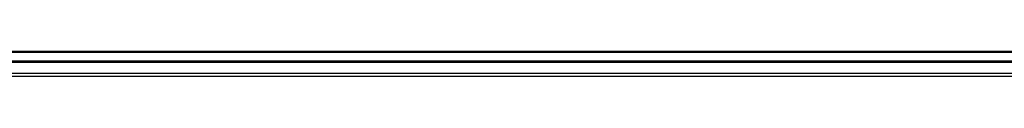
# Model space of a CAD drawing. Header units: millimetres. Extents: x 0 to 420, y 0 to 297.
# Tile 14 of 128: x 166 to 198.315, y 94.734 to 95.563. Entities that reach past the tile are written whole.
import ezdxf

# ---------------------------------------------------------------- set-up
doc = ezdxf.new("R2010")
doc.units = ezdxf.units.MM

msp = doc.modelspace()

# ---------------------------------------------------------------- linework, layer by layer
at = {"color": 7, "linetype": 'Continuous', "lineweight": 25}
for p, q in [((221.09183, 95.56253), (58.90817, 95.56253)), ((221.09183, 95.52649), (58.90817, 95.52649)), ((221.09183, 95.23816), (58.90817, 95.23816)), ((221.09183, 95.20212), (58.90817, 95.20212)), ((221.09183, 94.83229), (58.90817, 94.83229)), ((207.36549, 94.73359), (149.86482, 94.73359))]:
    msp.add_line(p, q, dxfattribs=at)

doc.saveas('drawing.dxf')
